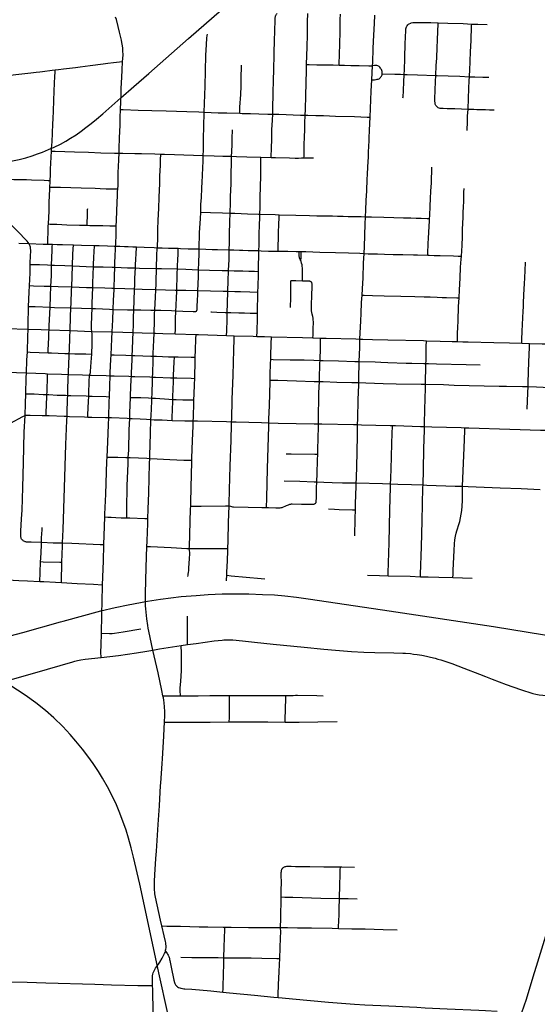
# Model space of a CAD drawing. Header units: feet. Extents: x 2113747 to 2516209, y 960708 to 1356798.
# Tile 42 of 92: x 2313740 to 2319324, y 1145448 to 1156072. Entities that reach past the tile are written whole.
import ezdxf

# ---------------------------------------------------------------- set-up
doc = ezdxf.new("R2010")
doc.units = ezdxf.units.FT
doc.header["$LTSCALE"] = 20
doc.header["$MEASUREMENT"] = 0
doc.linetypes.add('rr2', pattern=[0])
for name, color, linetype in [('GM_X_City_Street', 251, 'Continuous'), ('GM_X_County_Road', 3, 'Continuous'), ('GM_X_Rail_Line', 251, 'rr2'), ('GM_X_State_Route', 1, 'Continuous'), ('GM_X_Township_Road', 4, 'Continuous'), ('GM_X_Township_Subdivision', 4, 'Continuous')]:
    doc.layers.add(name, color=color, linetype=linetype)

msp = doc.modelspace()

# ---------------------------------------------------------------- linework, layer by layer
at = {"layer": 'GM_X_City_Street', "flags": 128}
for points in [[(2316470, 1155052), (2316471, 1155077), (2316473, 1155154), (2316475, 1155235), (2316476, 1155325), (2316478, 1155377), (2316478, 1155422), (2316482, 1155528), (2316483, 1155579), (2316484, 1155650), (2316487, 1155728), (2316490, 1155834), (2316493, 1155961), (2316496, 1156057), (2316498, 1156096), (2316499, 1156104), (2316501, 1156112), (2316503, 1156118), (2316506, 1156124), (2316511, 1156130), (2316517, 1156138)], [(2316836, 1155588), (2316840, 1155778), (2316845, 1155909), (2316846, 1156049), (2316848, 1156140)], [(2314851, 1155621), (2314854, 1155653), (2314855, 1155692), (2314854, 1155736), (2314852, 1155763), (2314849, 1155790), (2314843, 1155824), (2314837, 1155850), (2314817, 1155936), (2314802, 1155998), (2314783, 1156072), (2314775, 1156100)], [(2317186, 1155582), (2317187, 1155615), (2317189, 1155678), (2317193, 1155828), (2317196, 1155923), (2317198, 1156016), (2317199, 1156075), (2317201, 1156132), (2317201, 1156133)], [(2317888, 1155482), (2317890, 1155529), (2317891, 1155551), (2317895, 1155633), (2317897, 1155682), (2317900, 1155793), (2317904, 1155902), (2317905, 1155938), (2317907, 1155974), (2317912, 1155993), (2317916, 1156001), (2317920, 1156007), (2317928, 1156017), (2317935, 1156023), (2317941, 1156027), (2317961, 1156036)], [(2317961, 1156036), (2317964, 1156037), (2317983, 1156041), (2318001, 1156042), (2318022, 1156043), (2318076, 1156042), (2318175, 1156040), (2318255, 1156038)], [(2318230, 1155469), (2318235, 1155579), (2318239, 1155657), (2318244, 1155774), (2318246, 1155846), (2318251, 1155950), (2318254, 1156020), (2318255, 1156038)], [(2318255, 1156038), (2318359, 1156034), (2318526, 1156029), (2318617, 1156025)], [(2318592, 1155456), (2318593, 1155471), (2318595, 1155524), (2318603, 1155724), (2318610, 1155847), (2318612, 1155906), (2318613, 1155943), (2318616, 1156010), (2318617, 1156025)], [(2318617, 1156025), (2318683, 1156023), (2318782, 1156020)], [(2315731, 1155074), (2315731, 1155075), (2315734, 1155167), (2315740, 1155353), (2315750, 1155686), (2315756, 1155803), (2315761, 1155872), (2315764, 1155901), (2315767, 1155916)], [(2314123, 1155530), (2314159, 1155535), (2314213, 1155542), (2314276, 1155549), (2314343, 1155557), (2314392, 1155564), (2314501, 1155579), (2314641, 1155597), (2314693, 1155603), (2314754, 1155610), (2314817, 1155618), (2314851, 1155621)], [(2314828, 1155102), (2314834, 1155268), (2314836, 1155330), (2314842, 1155450), (2314846, 1155526), (2314851, 1155621)], [(2312455, 1155052), (2312493, 1155074), (2312600, 1155138), (2312667, 1155179), (2312764, 1155238), (2312862, 1155297), (2312895, 1155316), (2312907, 1155324), (2312933, 1155337), (2312958, 1155347), (2312994, 1155357), (2313133, 1155383), (2313292, 1155411), (2313386, 1155427), (2313529, 1155455), (2313617, 1155469), (2313700, 1155479), (2313862, 1155498), (2313917, 1155505), (2313959, 1155510), (2313988, 1155514), (2314090, 1155526), (2314123, 1155530)], [(2314083, 1154653), (2314084, 1154682), (2314089, 1154753), (2314094, 1154849), (2314099, 1154949), (2314102, 1155001), (2314106, 1155089), (2314114, 1155305), (2314121, 1155463), (2314122, 1155501), (2314123, 1155530)], [(2316114, 1155062), (2316115, 1155080), (2316116, 1155128), (2316125, 1155264), (2316129, 1155353), (2316131, 1155434), (2316135, 1155582)], [(2316821, 1155043), (2316822, 1155102), (2316826, 1155255), (2316830, 1155386), (2316835, 1155527), (2316836, 1155588)], [(2316836, 1155588), (2316863, 1155588), (2316947, 1155586), (2317122, 1155583), (2317186, 1155582)], [(2317186, 1155582), (2317246, 1155580), (2317314, 1155578), (2317402, 1155576), (2317508, 1155573), (2317528, 1155574), (2317547, 1155575)], [(2317651, 1155489), (2317652, 1155496), (2317650, 1155511), (2317648, 1155522), (2317644, 1155533), (2317638, 1155543), (2317633, 1155549), (2317626, 1155558), (2317618, 1155565), (2317611, 1155570), (2317603, 1155573), (2317592, 1155576), (2317583, 1155578), (2317567, 1155577), (2317547, 1155575)], [(2317541, 1155423), (2317568, 1155424), (2317587, 1155427), (2317598, 1155429), (2317609, 1155431), (2317617, 1155435), (2317625, 1155441), (2317633, 1155448), (2317638, 1155455), (2317643, 1155463), (2317647, 1155470), (2317649, 1155477), (2317651, 1155489)], [(2317651, 1155489), (2317789, 1155485), (2317848, 1155483), (2317888, 1155482)], [(2317875, 1155229), (2317876, 1155239), (2317880, 1155304), (2317884, 1155406), (2317887, 1155472), (2317888, 1155482)], [(2317888, 1155482), (2317920, 1155480), (2318031, 1155476), (2318230, 1155469)], [(2318245, 1155132), (2318237, 1155138), (2318231, 1155146), (2318227, 1155152), (2318224, 1155160), (2318221, 1155173), (2318219, 1155193), (2318219, 1155218), (2318226, 1155405), (2318230, 1155469)], [(2318230, 1155469), (2318245, 1155468), (2318362, 1155465), (2318490, 1155461), (2318592, 1155456)], [(2318577, 1155106), (2318582, 1155221), (2318587, 1155330), (2318591, 1155415), (2318592, 1155456)], [(2318592, 1155456), (2318652, 1155455), (2318735, 1155452), (2318802, 1155450)], [(2314812, 1154630), (2314813, 1154683), (2314818, 1154797), (2314823, 1154935), (2314825, 1155016), (2314828, 1155102)], [(2314828, 1155102), (2314858, 1155101), (2315018, 1155097), (2315167, 1155093), (2315322, 1155089), (2315545, 1155081), (2315673, 1155076), (2315731, 1155074)], [(2315720, 1154607), (2315722, 1154664), (2315725, 1154815), (2315726, 1154895), (2315726, 1154914), (2315731, 1155074)], [(2315731, 1155074), (2315883, 1155068), (2315976, 1155066), (2316114, 1155062)], [(2318245, 1155132), (2318251, 1155126), (2318261, 1155120), (2318272, 1155118), (2318308, 1155116), (2318351, 1155115), (2318390, 1155114), (2318436, 1155112), (2318507, 1155109), (2318577, 1155106)], [(2318568, 1154875), (2318570, 1154975), (2318573, 1155030), (2318577, 1155106)], [(2318577, 1155106), (2318590, 1155106), (2318641, 1155105), (2318672, 1155104), (2318767, 1155101), (2318808, 1155100), (2318839, 1155099), (2318860, 1155098)], [(2316114, 1155062), (2316140, 1155061), (2316229, 1155059), (2316321, 1155055), (2316416, 1155053), (2316470, 1155052)], [(2316455, 1154585), (2316458, 1154693), (2316459, 1154775), (2316462, 1154885), (2316467, 1154987), (2316470, 1155052)], [(2316470, 1155052), (2316536, 1155051), (2316769, 1155043), (2316821, 1155043)], [(2316807, 1154580), (2316808, 1154595), (2316810, 1154662), (2316811, 1154722), (2316814, 1154808), (2316816, 1154883), (2316818, 1154957), (2316821, 1155043)], [(2316821, 1155043), (2316848, 1155042), (2316936, 1155039), (2317018, 1155037), (2317149, 1155031), (2317352, 1155026), (2317489, 1155021), (2317520, 1155020)], [(2316027, 1154598), (2316029, 1154646), (2316031, 1154728), (2316033, 1154790), (2316036, 1154885)], [(2314069, 1154338), (2314071, 1154399), (2314072, 1154421), (2314074, 1154460), (2314077, 1154522), (2314083, 1154653)], [(2314083, 1154653), (2314122, 1154652), (2314331, 1154646), (2314481, 1154641), (2314615, 1154636), (2314763, 1154632), (2314812, 1154630)], [(2314799, 1154245), (2314801, 1154280), (2314803, 1154351), (2314804, 1154427), (2314806, 1154485), (2314810, 1154562), (2314812, 1154630)], [(2314812, 1154630), (2314854, 1154630), (2314981, 1154628), (2315056, 1154627), (2315197, 1154623), (2315263, 1154622)], [(2315226, 1153612), (2315230, 1153728), (2315232, 1153807), (2315236, 1153907), (2315240, 1154035), (2315245, 1154158), (2315251, 1154304), (2315254, 1154384), (2315258, 1154503), (2315261, 1154558), (2315263, 1154622)], [(2315263, 1154622), (2315304, 1154620), (2315410, 1154617), (2315510, 1154614), (2315719, 1154607), (2315720, 1154607)], [(2315693, 1153994), (2315696, 1154083), (2315700, 1154149), (2315705, 1154258), (2315708, 1154318), (2315712, 1154390), (2315716, 1154477), (2315718, 1154542), (2315720, 1154607)], [(2315720, 1154607), (2315839, 1154604), (2315933, 1154601), (2316027, 1154598)], [(2316012, 1153984), (2316015, 1154098), (2316016, 1154170), (2316018, 1154225), (2316020, 1154309), (2316020, 1154325), (2316022, 1154429), (2316024, 1154504), (2316026, 1154572), (2316027, 1154598)], [(2316027, 1154598), (2316081, 1154596), (2316192, 1154593), (2316342, 1154588)], [(2316331, 1153973), (2316333, 1154049), (2316335, 1154167), (2316338, 1154256), (2316341, 1154397), (2316341, 1154485), (2316342, 1154588)], [(2316342, 1154588), (2316455, 1154585)], [(2316455, 1154585), (2316499, 1154584), (2316651, 1154580), (2316712, 1154579), (2316748, 1154579), (2316780, 1154580), (2316807, 1154580)], [(2316807, 1154580), (2316849, 1154580), (2316910, 1154581)], [(2318162, 1153928), (2318164, 1153956), (2318168, 1154064), (2318173, 1154138), (2318177, 1154226), (2318182, 1154309), (2318184, 1154369), (2318185, 1154423), (2318186, 1154480)], [(2313310, 1154198), (2313332, 1154220), (2313337, 1154225), (2313381, 1154268), (2313430, 1154312), (2313453, 1154330), (2313470, 1154339), (2313489, 1154346), (2313511, 1154350), (2313547, 1154352), (2313678, 1154348), (2313813, 1154346), (2313868, 1154344), (2314006, 1154340), (2314048, 1154338), (2314069, 1154338)], [(2314066, 1154266), (2314068, 1154324), (2314069, 1154338)], [(2314050, 1153869), (2314057, 1154005), (2314057, 1154029), (2314060, 1154092), (2314063, 1154182), (2314065, 1154237), (2314066, 1154262), (2314066, 1154266)], [(2314066, 1154266), (2314090, 1154266), (2314182, 1154264), (2314405, 1154257), (2314555, 1154253), (2314609, 1154251), (2314673, 1154248), (2314752, 1154246), (2314799, 1154245)], [(2314782, 1153847), (2314784, 1153902), (2314790, 1154012), (2314796, 1154178), (2314797, 1154215), (2314799, 1154245)], [(2318505, 1153521), (2318512, 1153635), (2318517, 1153734), (2318519, 1153809), (2318524, 1153942), (2318525, 1153983), (2318529, 1154059), (2318530, 1154102), (2318533, 1154210), (2318534, 1154252)], [(2313840, 1153656), (2313832, 1153669), (2313820, 1153682), (2313811, 1153693), (2313723, 1153784), (2313641, 1153866), (2313496, 1154013), (2313425, 1154082), (2313391, 1154116)], [(2314469, 1153853), (2314470, 1153895), (2314472, 1153940), (2314473, 1154000), (2314473, 1154025), (2314474, 1154034)], [(2315676, 1153598), (2315681, 1153773), (2315690, 1153928), (2315693, 1153993), (2315693, 1153994)], [(2315693, 1153994), (2315798, 1153992), (2315930, 1153988), (2316012, 1153984)], [(2316001, 1153589), (2316002, 1153665), (2316003, 1153759), (2316007, 1153890), (2316012, 1153984)], [(2316012, 1153984), (2316062, 1153983), (2316199, 1153978), (2316316, 1153973), (2316331, 1153973)], [(2316321, 1153580), (2316323, 1153639), (2316325, 1153755), (2316328, 1153863), (2316330, 1153932), (2316331, 1153964), (2316331, 1153973)], [(2316331, 1153973), (2316495, 1153969), (2316540, 1153968)], [(2316527, 1153573), (2316528, 1153605), (2316530, 1153652), (2316531, 1153692), (2316532, 1153774), (2316535, 1153863), (2316538, 1153938), (2316540, 1153968)], [(2316540, 1153968), (2316719, 1153963), (2316868, 1153958), (2316946, 1153956), (2317005, 1153956), (2317053, 1153955), (2317114, 1153954), (2317169, 1153953), (2317230, 1153951), (2317285, 1153950), (2317425, 1153947), (2317471, 1153946)], [(2317471, 1153946), (2317537, 1153945), (2317668, 1153941), (2317778, 1153938), (2317881, 1153935), (2317960, 1153933), (2318016, 1153932), (2318070, 1153930), (2318137, 1153928), (2318162, 1153928)], [(2318143, 1153531), (2318144, 1153545), (2318148, 1153660), (2318150, 1153710), (2318154, 1153781), (2318155, 1153800), (2318156, 1153820), (2318157, 1153836), (2318161, 1153905), (2318162, 1153928)], [(2314043, 1153650), (2314044, 1153679), (2314045, 1153715), (2314046, 1153766), (2314049, 1153845), (2314050, 1153869)], [(2314050, 1153869), (2314070, 1153867), (2314142, 1153864), (2314250, 1153860), (2314384, 1153854), (2314469, 1153853)], [(2314469, 1153853), (2314497, 1153852), (2314636, 1153851), (2314713, 1153849), (2314782, 1153847)], [(2314775, 1153629), (2314776, 1153647), (2314780, 1153761), (2314781, 1153788), (2314782, 1153847)], [(2313730, 1153659), (2313840, 1153656)], [(2313855, 1153432), (2313855, 1153453), (2313859, 1153581), (2313858, 1153605), (2313856, 1153619), (2313852, 1153629), (2313846, 1153644), (2313840, 1153656)], [(2313840, 1153656), (2313994, 1153651), (2314043, 1153650)], [(2314043, 1153650), (2314045, 1153650), (2314094, 1153649)], [(2314085, 1153424), (2314086, 1153506), (2314090, 1153581), (2314092, 1153621), (2314094, 1153649)], [(2314094, 1153649), (2314145, 1153647), (2314202, 1153645), (2314320, 1153641)], [(2314310, 1153416), (2314315, 1153543), (2314317, 1153595), (2314320, 1153641)], [(2314320, 1153641), (2314406, 1153639), (2314548, 1153636)], [(2314536, 1153407), (2314536, 1153420), (2314538, 1153448), (2314540, 1153488), (2314541, 1153507), (2314542, 1153522), (2314543, 1153555), (2314544, 1153565), (2314548, 1153636)], [(2314548, 1153636), (2314596, 1153635), (2314687, 1153632), (2314761, 1153630), (2314775, 1153629)], [(2314766, 1153400), (2314768, 1153452), (2314770, 1153522), (2314774, 1153601), (2314775, 1153629)], [(2314775, 1153629), (2314822, 1153628), (2314871, 1153626), (2314910, 1153625), (2314962, 1153622), (2315000, 1153621)], [(2314988, 1153394), (2314989, 1153433), (2314993, 1153481), (2314996, 1153552), (2314999, 1153606), (2315000, 1153621)], [(2315000, 1153621), (2315084, 1153618), (2315190, 1153613), (2315226, 1153612)], [(2315216, 1153388), (2315221, 1153534), (2315225, 1153598), (2315226, 1153612)], [(2315226, 1153612), (2315276, 1153610), (2315344, 1153608), (2315451, 1153605)], [(2315443, 1153382), (2315443, 1153408), (2315447, 1153488), (2315449, 1153536), (2315450, 1153571), (2315450, 1153588), (2315451, 1153605)], [(2315451, 1153605), (2315475, 1153604), (2315557, 1153601), (2315602, 1153600), (2315676, 1153598)], [(2315670, 1153373), (2315673, 1153451), (2315675, 1153549), (2315676, 1153598)], [(2315676, 1153598), (2315681, 1153598), (2315815, 1153594), (2315874, 1153593), (2316001, 1153589)], [(2315994, 1153365), (2315999, 1153486), (2316001, 1153564), (2316001, 1153589)], [(2316001, 1153589), (2316049, 1153587), (2316112, 1153586), (2316148, 1153585), (2316206, 1153583), (2316258, 1153582), (2316321, 1153580)], [(2316316, 1153356), (2316317, 1153436), (2316319, 1153505), (2316321, 1153580)], [(2316321, 1153580), (2316347, 1153579), (2316425, 1153575), (2316527, 1153573)], [(2316527, 1153573), (2316632, 1153573), (2316723, 1153571), (2316755, 1153570)], [(2316772, 1153475), (2316766, 1153486), (2316763, 1153493), (2316760, 1153502), (2316758, 1153510), (2316757, 1153518), (2316756, 1153526), (2316755, 1153537), (2316755, 1153555), (2316755, 1153570)], [(2316755, 1153570), (2316778, 1153570)], [(2316772, 1153475), (2316774, 1153483), (2316775, 1153489), (2316777, 1153500), (2316778, 1153524), (2316778, 1153554), (2316778, 1153570)], [(2316778, 1153570), (2316828, 1153569), (2316979, 1153564), (2317147, 1153560), (2317288, 1153555), (2317408, 1153552), (2317456, 1153549)], [(2317456, 1153549), (2317501, 1153547), (2317600, 1153544), (2317676, 1153542), (2317770, 1153540), (2317849, 1153538), (2317874, 1153537), (2317988, 1153534), (2318033, 1153534), (2318143, 1153531)], [(2318143, 1153531), (2318157, 1153530), (2318212, 1153529), (2318278, 1153527), (2318421, 1153524), (2318470, 1153522), (2318505, 1153521)], [(2318481, 1153070), (2318486, 1153156), (2318491, 1153283), (2318497, 1153401), (2318503, 1153488), (2318505, 1153521)], [(2313847, 1153204), (2313850, 1153270), (2313852, 1153342), (2313855, 1153432)], [(2313855, 1153432), (2313862, 1153431), (2313953, 1153429), (2314040, 1153427), (2314085, 1153424)], [(2314078, 1153196), (2314080, 1153250), (2314083, 1153313), (2314085, 1153411), (2314085, 1153424)], [(2314085, 1153424), (2314115, 1153423), (2314229, 1153419), (2314310, 1153416)], [(2314302, 1153189), (2314310, 1153416)], [(2314310, 1153416), (2314534, 1153407), (2314536, 1153407)], [(2314529, 1153181), (2314530, 1153214), (2314530, 1153227), (2314533, 1153325), (2314536, 1153407)], [(2314536, 1153407), (2314642, 1153404), (2314739, 1153401), (2314766, 1153400)], [(2314758, 1153174), (2314763, 1153304), (2314766, 1153400)], [(2314766, 1153400), (2314904, 1153396), (2314988, 1153394)], [(2314980, 1153167), (2314981, 1153199), (2314984, 1153284), (2314988, 1153394)], [(2314988, 1153394), (2315033, 1153392), (2315216, 1153388)], [(2315209, 1153160), (2315211, 1153214), (2315212, 1153252), (2315213, 1153285), (2315215, 1153347), (2315216, 1153388)], [(2315216, 1153388), (2315269, 1153386), (2315435, 1153382), (2315443, 1153382)], [(2315436, 1153154), (2315437, 1153187), (2315439, 1153288), (2315440, 1153321), (2315441, 1153353), (2315442, 1153372), (2315443, 1153382)], [(2315443, 1153382), (2315534, 1153379), (2315670, 1153373)], [(2315663, 1153149), (2315666, 1153220), (2315669, 1153300), (2315670, 1153373), (2315670, 1153373)], [(2315670, 1153373), (2315789, 1153369), (2315923, 1153366), (2315994, 1153365)], [(2316790, 1153251), (2316791, 1153379), (2316791, 1153396), (2316789, 1153408), (2316788, 1153418), (2316786, 1153428), (2316781, 1153444), (2316776, 1153461), (2316772, 1153475)], [(2319156, 1152582), (2319158, 1152622), (2319162, 1152711), (2319172, 1152927), (2319174, 1152973), (2319176, 1153019), (2319183, 1153173), (2319185, 1153218), (2319193, 1153362), (2319196, 1153454)], [(2315987, 1153141), (2315991, 1153253), (2315994, 1153361), (2315994, 1153365)], [(2315994, 1153365), (2316055, 1153363), (2316147, 1153361), (2316211, 1153359), (2316275, 1153357), (2316316, 1153356)], [(2316311, 1153132), (2316312, 1153196), (2316315, 1153318), (2316316, 1153356)], [(2313837, 1152979), (2313844, 1153132), (2313847, 1153204)], [(2313847, 1153204), (2313890, 1153202), (2314004, 1153198), (2314078, 1153196)], [(2314069, 1152970), (2314074, 1153089), (2314078, 1153196)], [(2314078, 1153196), (2314155, 1153194), (2314302, 1153189)], [(2314293, 1152963), (2314295, 1153009), (2314301, 1153156), (2314302, 1153189)], [(2314302, 1153189), (2314460, 1153183), (2314529, 1153181)], [(2314522, 1152955), (2314524, 1153013), (2314529, 1153181)], [(2314529, 1153181), (2314658, 1153177), (2314736, 1153174), (2314758, 1153174)], [(2314749, 1152946), (2314754, 1153047), (2314758, 1153156), (2314758, 1153174)], [(2314758, 1153174), (2314873, 1153171), (2314980, 1153167)], [(2314973, 1152941), (2314976, 1153037), (2314977, 1153062), (2314979, 1153139), (2314980, 1153167)], [(2314980, 1153167), (2315062, 1153165), (2315209, 1153160)], [(2315198, 1152937), (2315202, 1153013), (2315205, 1153074), (2315209, 1153160)], [(2315209, 1153160), (2315419, 1153155), (2315436, 1153154)], [(2316790, 1153251), (2316721, 1153254), (2316680, 1153255), (2316676, 1153255), (2316674, 1153255), (2316672, 1153254), (2316670, 1153254), (2316669, 1153254), (2316668, 1153254), (2316667, 1153253), (2316666, 1153252), (2316665, 1153252), (2316664, 1153251), (2316664, 1153250), (2316663, 1153249), (2316663, 1153248), (2316663, 1153247), (2316663, 1153245), (2316663, 1153244), (2316662, 1153240), (2316662, 1153236), (2316662, 1153229), (2316662, 1153184), (2316662, 1153165), (2316662, 1153118), (2316662, 1153075), (2316660, 1152965)], [(2316904, 1152639), (2316905, 1152669), (2316908, 1152759), (2316909, 1152788), (2316909, 1152815), (2316908, 1152829), (2316907, 1152842), (2316905, 1152853), (2316901, 1152870), (2316894, 1152895), (2316891, 1152913), (2316889, 1152929), (2316888, 1152945), (2316889, 1152969), (2316889, 1152991), (2316892, 1153101), (2316894, 1153190), (2316894, 1153206), (2316894, 1153214), (2316894, 1153223), (2316893, 1153228), (2316893, 1153231), (2316892, 1153233), (2316892, 1153235), (2316891, 1153237), (2316890, 1153239), (2316888, 1153241), (2316886, 1153242), (2316884, 1153244), (2316882, 1153245), (2316879, 1153246), (2316876, 1153247), (2316874, 1153248), (2316871, 1153249), (2316869, 1153249), (2316866, 1153249), (2316790, 1153251)], [(2315426, 1152932), (2315428, 1152980), (2315433, 1153080), (2315435, 1153129), (2315436, 1153154)], [(2315436, 1153154), (2315531, 1153152), (2315663, 1153149)], [(2315645, 1152926), (2315647, 1152928), (2315649, 1152930), (2315651, 1152932), (2315652, 1152935), (2315653, 1152938), (2315654, 1152941), (2315655, 1152945), (2315656, 1152949), (2315656, 1152992), (2315658, 1153032), (2315661, 1153119), (2315663, 1153149)], [(2315663, 1153149), (2315934, 1153142), (2315987, 1153141)], [(2315979, 1152913), (2315983, 1153011), (2315987, 1153141)], [(2315987, 1153141), (2316062, 1153139), (2316123, 1153138), (2316222, 1153135), (2316311, 1153132)], [(2316306, 1152904), (2316307, 1152957), (2316310, 1153085), (2316311, 1153132)], [(2317434, 1153100), (2317458, 1153099), (2317545, 1153096), (2317671, 1153093), (2317851, 1153087), (2318004, 1153084), (2318105, 1153082), (2318167, 1153080), (2318243, 1153078), (2318297, 1153076), (2318346, 1153074), (2318456, 1153071), (2318481, 1153070)], [(2318463, 1152599), (2318463, 1152636), (2318464, 1152690), (2318466, 1152750), (2318469, 1152822), (2318476, 1152976), (2318481, 1153070)], [(2313832, 1152732), (2313833, 1152777), (2313837, 1152979)], [(2313837, 1152979), (2313868, 1152977), (2313909, 1152976), (2314069, 1152970)], [(2314058, 1152725), (2314060, 1152770), (2314066, 1152902), (2314069, 1152970)], [(2314069, 1152970), (2314117, 1152968), (2314293, 1152963)], [(2314285, 1152717), (2314290, 1152865), (2314293, 1152963)], [(2314293, 1152963), (2314522, 1152955)], [(2314519, 1152708), (2314516, 1152737), (2314515, 1152767), (2314518, 1152879), (2314522, 1152955)], [(2314522, 1152955), (2314559, 1152954), (2314710, 1152948), (2314749, 1152946)], [(2314738, 1152704), (2314744, 1152835), (2314749, 1152946)], [(2314749, 1152946), (2314903, 1152942), (2314973, 1152941)], [(2314963, 1152698), (2314967, 1152784), (2314969, 1152859), (2314973, 1152941)], [(2314973, 1152941), (2315047, 1152940), (2315154, 1152938), (2315198, 1152937)], [(2315191, 1152691), (2315194, 1152821), (2315196, 1152900), (2315198, 1152937)], [(2315198, 1152937), (2315262, 1152936), (2315377, 1152933), (2315426, 1152932)], [(2315419, 1152684), (2315421, 1152728), (2315423, 1152842), (2315426, 1152932)], [(2315426, 1152932), (2315501, 1152928), (2315611, 1152923), (2315622, 1152923), (2315630, 1152923), (2315634, 1152923), (2315638, 1152924), (2315641, 1152925), (2315645, 1152926)], [(2315801, 1152919), (2315810, 1152919), (2315866, 1152917), (2315957, 1152913), (2315979, 1152913)], [(2315973, 1152665), (2315974, 1152711), (2315977, 1152840), (2315979, 1152913)], [(2315979, 1152913), (2316019, 1152912), (2316104, 1152910), (2316167, 1152908), (2316225, 1152907), (2316306, 1152904)], [(2316299, 1152655), (2316301, 1152708), (2316305, 1152852), (2316306, 1152904)], [(2313823, 1152487), (2313829, 1152653), (2313832, 1152732)], [(2314046, 1152478), (2314047, 1152505), (2314053, 1152642), (2314056, 1152695), (2314058, 1152725)], [(2314275, 1152469), (2314276, 1152505), (2314283, 1152646), (2314285, 1152717)], [(2314517, 1152463), (2314521, 1152573), (2314522, 1152648), (2314521, 1152678), (2314519, 1152708)], [(2314726, 1152454), (2314734, 1152628), (2314738, 1152704)], [(2314954, 1152449), (2314956, 1152509), (2314960, 1152622), (2314963, 1152698)], [(2315181, 1152442), (2315182, 1152471), (2315188, 1152614), (2315191, 1152691)], [(2315635, 1152429), (2315638, 1152507), (2315642, 1152628), (2315643, 1152676)], [(2316027, 1151734), (2316028, 1151763), (2316034, 1151974), (2316043, 1152237), (2316051, 1152511), (2316053, 1152623), (2316054, 1152662)], [(2316448, 1152408), (2316450, 1152449), (2316454, 1152574), (2316456, 1152651)], [(2316981, 1152395), (2316985, 1152534), (2316987, 1152607), (2316987, 1152637)], [(2317404, 1152383), (2317408, 1152536), (2317411, 1152625)], [(2318123, 1152363), (2318124, 1152390), (2318127, 1152545), (2318129, 1152608)], [(2319224, 1152113), (2319225, 1152156), (2319232, 1152379), (2319239, 1152536), (2319240, 1152579)], [(2313814, 1152261), (2313819, 1152398), (2313823, 1152487)], [(2313823, 1152487), (2313855, 1152486), (2314046, 1152478)], [(2314046, 1152478), (2314082, 1152476), (2314226, 1152471), (2314275, 1152469)], [(2314266, 1152244), (2314267, 1152272), (2314274, 1152441), (2314275, 1152469)], [(2314275, 1152469), (2314335, 1152468), (2314453, 1152465), (2314517, 1152463)], [(2314494, 1152237), (2314504, 1152264), (2314506, 1152275), (2314512, 1152376), (2314517, 1152463)], [(2314716, 1152230), (2314718, 1152265), (2314723, 1152406), (2314726, 1152454)], [(2314726, 1152454), (2314761, 1152454), (2314885, 1152451), (2314954, 1152449)], [(2314945, 1152223), (2314947, 1152262), (2314953, 1152403), (2314954, 1152449)], [(2314954, 1152449), (2314982, 1152448), (2315154, 1152442), (2315181, 1152442)], [(2315174, 1152216), (2315175, 1152254), (2315179, 1152399), (2315181, 1152442)], [(2315181, 1152442), (2315215, 1152440), (2315347, 1152433), (2315380, 1152433), (2315409, 1152434)], [(2315400, 1152208), (2315401, 1152236), (2315406, 1152375), (2315409, 1152434)], [(2315409, 1152434), (2315451, 1152433), (2315589, 1152430), (2315635, 1152429)], [(2315628, 1152202), (2315629, 1152234), (2315633, 1152366), (2315635, 1152429)], [(2316442, 1152183), (2316444, 1152242), (2316447, 1152359), (2316448, 1152408)], [(2316448, 1152408), (2316475, 1152407), (2316658, 1152401), (2316808, 1152401), (2316913, 1152398), (2316981, 1152395)], [(2316973, 1152168), (2316974, 1152194), (2316980, 1152367), (2316981, 1152395)], [(2316981, 1152395), (2317015, 1152394), (2317180, 1152391), (2317355, 1152385), (2317404, 1152383)], [(2317398, 1152158), (2317400, 1152216), (2317404, 1152362), (2317404, 1152383)], [(2317404, 1152383), (2317577, 1152380), (2317638, 1152377), (2317713, 1152372), (2317911, 1152365), (2317970, 1152365), (2318099, 1152363), (2318123, 1152363)], [(2318118, 1152139), (2318118, 1152169), (2318122, 1152324), (2318123, 1152363)], [(2318123, 1152363), (2318152, 1152361), (2318237, 1152358), (2318557, 1152350), (2318709, 1152348)], [(2313204, 1152286), (2313251, 1152284), (2313365, 1152279), (2313475, 1152274), (2313582, 1152270), (2313707, 1152265), (2313814, 1152261)], [(2313806, 1152035), (2313812, 1152207), (2313814, 1152261)], [(2313814, 1152261), (2314014, 1152253), (2314042, 1152252)], [(2314034, 1152027), (2314035, 1152058), (2314041, 1152230), (2314042, 1152252)], [(2314042, 1152252), (2314191, 1152246), (2314266, 1152244)], [(2314259, 1152018), (2314260, 1152064), (2314265, 1152219), (2314266, 1152244)], [(2314266, 1152244), (2314418, 1152239), (2314494, 1152237)], [(2314485, 1152011), (2314486, 1152041), (2314490, 1152165), (2314494, 1152237)], [(2314494, 1152237), (2314513, 1152236), (2314673, 1152231), (2314716, 1152230)], [(2314710, 1152004), (2314713, 1152122), (2314716, 1152230)], [(2314716, 1152230), (2314758, 1152229), (2314917, 1152224), (2314945, 1152223)], [(2314935, 1151996), (2314936, 1152018), (2314944, 1152192), (2314945, 1152223)], [(2314945, 1152223), (2314983, 1152222), (2315146, 1152217), (2315174, 1152216)], [(2315166, 1151989), (2315168, 1152038), (2315172, 1152178), (2315174, 1152216)], [(2315174, 1152216), (2315205, 1152214), (2315368, 1152209), (2315400, 1152208)], [(2315392, 1151975), (2315393, 1152007), (2315399, 1152164), (2315400, 1152208)], [(2315400, 1152208), (2315437, 1152206), (2315589, 1152203), (2315628, 1152202)], [(2315620, 1151972), (2315622, 1152032), (2315625, 1152134), (2315628, 1152202)], [(2316428, 1151723), (2316429, 1151760), (2316434, 1151910), (2316442, 1152166), (2316442, 1152183)], [(2316442, 1152183), (2316465, 1152183), (2316525, 1152181), (2316728, 1152174), (2316918, 1152169), (2316973, 1152168)], [(2316965, 1151712), (2316965, 1151742), (2316969, 1152047), (2316973, 1152168)], [(2316973, 1152168), (2317015, 1152167), (2317163, 1152162), (2317322, 1152159), (2317398, 1152158)], [(2317386, 1151703), (2317388, 1151764), (2317393, 1151973), (2317398, 1152129), (2317398, 1152158)], [(2317398, 1152158), (2317474, 1152155), (2317661, 1152148), (2317803, 1152143), (2318073, 1152139), (2318118, 1152139)], [(2318106, 1151683), (2318107, 1151714), (2318111, 1151866), (2318118, 1152095), (2318118, 1152139)], [(2318118, 1152139), (2318312, 1152134), (2318427, 1152129), (2318751, 1152120), (2318914, 1152118), (2318992, 1152117), (2319164, 1152114), (2319224, 1152113)], [(2319216, 1151869), (2319221, 1152045), (2319224, 1152113)], [(2319224, 1152113), (2319316, 1152110), (2319460, 1152104), (2319520, 1152101)], [(2313798, 1151801), (2313803, 1151931), (2313806, 1152035)], [(2313806, 1152035), (2313840, 1152034), (2313896, 1152034), (2313994, 1152029), (2314034, 1152027)], [(2314025, 1151802), (2314026, 1151830), (2314033, 1152006), (2314034, 1152027)], [(2314034, 1152027), (2314056, 1152026), (2314144, 1152021), (2314233, 1152019), (2314259, 1152018)], [(2314251, 1151793), (2314252, 1151828), (2314257, 1151981), (2314259, 1152018)], [(2314259, 1152018), (2314292, 1152017), (2314459, 1152012), (2314485, 1152011)], [(2314476, 1151785), (2314477, 1151813), (2314482, 1151953), (2314485, 1152011)], [(2314485, 1152011), (2314521, 1152010), (2314675, 1152006), (2314710, 1152004)], [(2314701, 1151779), (2314707, 1151954), (2314710, 1152004)], [(2314927, 1151770), (2314928, 1151831), (2314935, 1151996)], [(2314935, 1151996), (2314955, 1151996), (2315046, 1151994), (2315131, 1151991), (2315166, 1151989)], [(2315156, 1151757), (2315158, 1151799), (2315165, 1151955), (2315166, 1151989)], [(2315166, 1151989), (2315204, 1151987), (2315348, 1151979), (2315392, 1151975)], [(2315384, 1151748), (2315385, 1151778), (2315392, 1151952), (2315392, 1151975)], [(2315392, 1151975), (2315428, 1151974), (2315500, 1151971), (2315560, 1151970), (2315593, 1151971), (2315620, 1151972)], [(2315612, 1151743), (2315614, 1151777), (2315619, 1151949), (2315620, 1151972)], [(2313370, 1151575), (2313410, 1151596), (2313502, 1151644), (2313643, 1151718), (2313775, 1151789), (2313798, 1151801)], [(2313764, 1150464), (2313761, 1150468), (2313758, 1150473), (2313756, 1150478), (2313755, 1150483), (2313753, 1150488), (2313752, 1150493), (2313752, 1150503), (2313751, 1150514), (2313752, 1150553), (2313760, 1150688), (2313766, 1150779), (2313773, 1151024), (2313781, 1151294), (2313790, 1151622), (2313798, 1151801)], [(2313798, 1151801), (2313804, 1151803), (2313811, 1151804), (2313818, 1151805), (2313825, 1151806), (2313854, 1151806), (2313983, 1151803), (2314025, 1151802)], [(2314025, 1151802), (2314057, 1151800), (2314219, 1151795), (2314251, 1151793)], [(2314202, 1150426), (2314208, 1150570), (2314223, 1151019), (2314239, 1151487), (2314249, 1151747), (2314251, 1151793)], [(2314251, 1151793), (2314278, 1151792), (2314440, 1151786), (2314476, 1151785)], [(2314476, 1151785), (2314517, 1151783), (2314666, 1151779), (2314701, 1151779)], [(2314683, 1151353), (2314691, 1151518), (2314698, 1151702), (2314701, 1151779)], [(2314701, 1151779), (2314729, 1151778), (2314901, 1151771), (2314927, 1151770)], [(2314911, 1151348), (2314916, 1151426), (2314923, 1151645), (2314927, 1151770)], [(2314927, 1151770), (2314953, 1151769), (2315040, 1151765), (2315109, 1151760), (2315156, 1151757)], [(2315143, 1151339), (2315144, 1151369), (2315150, 1151608), (2315156, 1151757)], [(2315156, 1151757), (2315191, 1151755), (2315276, 1151753), (2315384, 1151748)], [(2315384, 1151748), (2315522, 1151745), (2315591, 1151743), (2315612, 1151743)], [(2315598, 1151319), (2315598, 1151340), (2315605, 1151533), (2315611, 1151686), (2315612, 1151743)], [(2315612, 1151743), (2315659, 1151743), (2315971, 1151736), (2316027, 1151734)], [(2316000, 1150825), (2316000, 1150848), (2316004, 1150998), (2316012, 1151257), (2316020, 1151531), (2316026, 1151707), (2316027, 1151734)], [(2316027, 1151734), (2316076, 1151733), (2316348, 1151726), (2316428, 1151723)], [(2316403, 1150808), (2316407, 1150910), (2316415, 1151231), (2316427, 1151683), (2316428, 1151723)], [(2316428, 1151723), (2316528, 1151720), (2316916, 1151713), (2316965, 1151712)], [(2316955, 1151384), (2316956, 1151433), (2316963, 1151680), (2316965, 1151712)], [(2316965, 1151712), (2316999, 1151712), (2317340, 1151704), (2317386, 1151703)], [(2317372, 1151073), (2317373, 1151121), (2317380, 1151399), (2317385, 1151595), (2317386, 1151703)], [(2317386, 1151703), (2317426, 1151702), (2317737, 1151695), (2317761, 1151694)], [(2317742, 1151063), (2317743, 1151119), (2317750, 1151347), (2317754, 1151507), (2317761, 1151694)], [(2317761, 1151694), (2317795, 1151693), (2318064, 1151684), (2318106, 1151683)], [(2318092, 1151052), (2318095, 1151215), (2318101, 1151443), (2318106, 1151646), (2318106, 1151683)], [(2318106, 1151683), (2318186, 1151680), (2318503, 1151670), (2318544, 1151669)], [(2318519, 1151038), (2318522, 1151121), (2318534, 1151452), (2318542, 1151637), (2318544, 1151669)], [(2318544, 1151669), (2318584, 1151668), (2319029, 1151654), (2319360, 1151644), (2319405, 1151642)], [(2316616, 1151389), (2316669, 1151388), (2316926, 1151384), (2316955, 1151384)], [(2316946, 1151086), (2316948, 1151175), (2316953, 1151321), (2316955, 1151384)], [(2314659, 1150707), (2314660, 1150738), (2314668, 1150952), (2314682, 1151310), (2314683, 1151353)], [(2314683, 1151353), (2314714, 1151353), (2314799, 1151352), (2314885, 1151349), (2314911, 1151348)], [(2314898, 1150696), (2314898, 1150728), (2314897, 1150845), (2314900, 1150990), (2314900, 1151045), (2314909, 1151279), (2314911, 1151348)], [(2314911, 1151348), (2314933, 1151347), (2315111, 1151340), (2315143, 1151339)], [(2315123, 1150690), (2315126, 1150791), (2315132, 1150968), (2315141, 1151284), (2315143, 1151339)], [(2315143, 1151339), (2315224, 1151334), (2315361, 1151327), (2315510, 1151320), (2315598, 1151319)], [(2315585, 1150823), (2315587, 1150871), (2315594, 1151167), (2315598, 1151295), (2315598, 1151319)], [(2316595, 1151095), (2316762, 1151091), (2316918, 1151087), (2316946, 1151086)], [(2316928, 1150851), (2316934, 1150857), (2316936, 1150860), (2316937, 1150863), (2316939, 1150866), (2316939, 1150870), (2316940, 1150874), (2316940, 1150879), (2316941, 1150906), (2316944, 1151021), (2316946, 1151086)], [(2316946, 1151086), (2317022, 1151082), (2317112, 1151077), (2317223, 1151074), (2317372, 1151073)], [(2317362, 1150785), (2317364, 1150853), (2317371, 1151036), (2317372, 1151073)], [(2317372, 1151073), (2317656, 1151066), (2317742, 1151063)], [(2317716, 1150073), (2317717, 1150105), (2317726, 1150427), (2317734, 1150785), (2317741, 1151024), (2317742, 1151063)], [(2317742, 1151063), (2317819, 1151061), (2317967, 1151056), (2318092, 1151052)], [(2318065, 1150062), (2318066, 1150089), (2318074, 1150386), (2318081, 1150663), (2318091, 1151024), (2318092, 1151052)], [(2318092, 1151052), (2318131, 1151051), (2318440, 1151040), (2318519, 1151038)], [(2318413, 1150052), (2318415, 1150087), (2318416, 1150133), (2318427, 1150343), (2318431, 1150416), (2318436, 1150459), (2318442, 1150500), (2318448, 1150531), (2318455, 1150558), (2318481, 1150635), (2318487, 1150659), (2318495, 1150696), (2318503, 1150738), (2318509, 1150777), (2318513, 1150823), (2318516, 1150885), (2318518, 1150992), (2318519, 1151038)], [(2318519, 1151038), (2318579, 1151035), (2318922, 1151022), (2319151, 1151012), (2319357, 1151004)], [(2315570, 1150367), (2315571, 1150385), (2315576, 1150517), (2315584, 1150793), (2315585, 1150823)], [(2315585, 1150823), (2315697, 1150823), (2315960, 1150825), (2316000, 1150825)], [(2315984, 1150366), (2315988, 1150448), (2315994, 1150645), (2316000, 1150825)], [(2316000, 1150825), (2316014, 1150822), (2316026, 1150818), (2316035, 1150817), (2316046, 1150816), (2316204, 1150812), (2316353, 1150809), (2316403, 1150808)], [(2316403, 1150808), (2316424, 1150807), (2316505, 1150805), (2316532, 1150805), (2316550, 1150806), (2316562, 1150807), (2316571, 1150809), (2316619, 1150830), (2316640, 1150838), (2316648, 1150841), (2316655, 1150844), (2316666, 1150846), (2316673, 1150847), (2316680, 1150847), (2316782, 1150845), (2316898, 1150844), (2316907, 1150844), (2316911, 1150845), (2316915, 1150846), (2316919, 1150847), (2316922, 1150848), (2316925, 1150849), (2316928, 1150851)], [(2317073, 1150793), (2317137, 1150790), (2317188, 1150787), (2317330, 1150785), (2317362, 1150785)], [(2317356, 1150503), (2317360, 1150689), (2317362, 1150785)], [(2314649, 1150409), (2314655, 1150602), (2314659, 1150707)], [(2314659, 1150707), (2314690, 1150706), (2314707, 1150704), (2314726, 1150703), (2314779, 1150699), (2314835, 1150697), (2314898, 1150696)], [(2314898, 1150696), (2314928, 1150697), (2315092, 1150691), (2315123, 1150690)], [(2315115, 1150442), (2315115, 1150450), (2315121, 1150636), (2315123, 1150690)], [(2313976, 1150434), (2313976, 1150466), (2313976, 1150480), (2313982, 1150568), (2313984, 1150593)], [(2313764, 1150464), (2313769, 1150458), (2313775, 1150453), (2313783, 1150448), (2313791, 1150444), (2313797, 1150442), (2313803, 1150440), (2313810, 1150439), (2313818, 1150438), (2313865, 1150437), (2313976, 1150434)], [(2313965, 1150225), (2313968, 1150258), (2313975, 1150400), (2313976, 1150434)], [(2313976, 1150434), (2314100, 1150429), (2314202, 1150426)], [(2314195, 1150219), (2314201, 1150391), (2314202, 1150426)], [(2314202, 1150426), (2314302, 1150422), (2314610, 1150410), (2314649, 1150409)], [(2314635, 1149974), (2314643, 1150229), (2314649, 1150409)], [(2315113, 1150389), (2315115, 1150442)], [(2315178, 1149270), (2315133, 1149474), (2315126, 1149507), (2315122, 1149536), (2315112, 1149608), (2315108, 1149642), (2315104, 1149680), (2315101, 1149716), (2315099, 1149748), (2315097, 1149801), (2315097, 1149880), (2315106, 1150162), (2315113, 1150389)], [(2315113, 1150389), (2315152, 1150387), (2315376, 1150376), (2315543, 1150367), (2315570, 1150367)], [(2315553, 1150065), (2315557, 1150078), (2315559, 1150090), (2315561, 1150106), (2315564, 1150129), (2315566, 1150153), (2315574, 1150259), (2315576, 1150309), (2315575, 1150327), (2315574, 1150342), (2315570, 1150367)], [(2315570, 1150367), (2315612, 1150367), (2315924, 1150368), (2315953, 1150368), (2315984, 1150366)], [(2315975, 1150078), (2315976, 1150111), (2315982, 1150233), (2315984, 1150344), (2315984, 1150366)], [(2313957, 1150011), (2313960, 1150102), (2313965, 1150225)], [(2313965, 1150225), (2313994, 1150224), (2314172, 1150219), (2314195, 1150219)], [(2314190, 1149999), (2314190, 1150034), (2314194, 1150191), (2314195, 1150219)], [(2317492, 1150079), (2317621, 1150076), (2317716, 1150073)], [(2312772, 1150005), (2312803, 1150008), (2312839, 1150012), (2312886, 1150017), (2312990, 1150027), (2313080, 1150037), (2313106, 1150039), (2313137, 1150041), (2313165, 1150042), (2313189, 1150042), (2313230, 1150042), (2313272, 1150041), (2313366, 1150038), (2313429, 1150035), (2313520, 1150032), (2313608, 1150028), (2313730, 1150022), (2313823, 1150017), (2313957, 1150011)], [(2313957, 1150011), (2314002, 1150009), (2314127, 1150002), (2314190, 1149999)], [(2314190, 1149999), (2314360, 1149989), (2314538, 1149980), (2314635, 1149974)], [(2314627, 1149671), (2314630, 1149786), (2314635, 1149974)], [(2315973, 1150016), (2315973, 1150025), (2315975, 1150078)], [(2315975, 1150078), (2316023, 1150073), (2316346, 1150042), (2316384, 1150038)], [(2317716, 1150073), (2317954, 1150066), (2318065, 1150062)], [(2318065, 1150062), (2318146, 1150060), (2318262, 1150056), (2318413, 1150052)], [(2318413, 1150052), (2318620, 1150045)], [(2314622, 1149451), (2314623, 1149472), (2314625, 1149629), (2314627, 1149671)], [(2315551, 1149330), (2315550, 1149390), (2315550, 1149562), (2315551, 1149637)], [(2314619, 1149190), (2314617, 1149249), (2314619, 1149324), (2314622, 1149451)], [(2314622, 1149451), (2314711, 1149449), (2314739, 1149450), (2314764, 1149452), (2314857, 1149467), (2315048, 1149501)], [(2315551, 1149330), (2315645, 1149343), (2315741, 1149356), (2315838, 1149369), (2315882, 1149375), (2315923, 1149379), (2315944, 1149380), (2315965, 1149382), (2315984, 1149382), (2316002, 1149382), (2316020, 1149381), (2316040, 1149380), (2316145, 1149370), (2316275, 1149356), (2316474, 1149334), (2316810, 1149302), (2317023, 1149281), (2317148, 1149268), (2317321, 1149255), (2317452, 1149248), (2317570, 1149245), (2317777, 1149240), (2317875, 1149238), (2317904, 1149236), (2317956, 1149232), (2317990, 1149227), (2318027, 1149223), (2318079, 1149215), (2318130, 1149205), (2318173, 1149195), (2318223, 1149183), (2318252, 1149174), (2318282, 1149166), (2318304, 1149159), (2318326, 1149152), (2318403, 1149125), (2318530, 1149076)], [(2314619, 1149190), (2314714, 1149201), (2314805, 1149213), (2315000, 1149241), (2315113, 1149260), (2315178, 1149270)], [(2315178, 1149270), (2315247, 1149282), (2315484, 1149319)], [(2315286, 1148776), (2315275, 1148834), (2315235, 1149026), (2315178, 1149270)], [(2315476, 1148776), (2315475, 1148795), (2315473, 1148816), (2315472, 1148835), (2315473, 1148858), (2315478, 1148936), (2315486, 1149045), (2315486, 1149126), (2315486, 1149175), (2315486, 1149237), (2315484, 1149319)], [(2315484, 1149319), (2315551, 1149330)], [(2313344, 1148865), (2313576, 1148931), (2314039, 1149066), (2314314, 1149145), (2314337, 1149152), (2314365, 1149159), (2314400, 1149164), (2314446, 1149171), (2314619, 1149190)], [(2315286, 1148776), (2315332, 1148776), (2315476, 1148776)], [(2315304, 1148492), (2315306, 1148565), (2315305, 1148607), (2315302, 1148659), (2315298, 1148702), (2315294, 1148731), (2315290, 1148756), (2315286, 1148776)], [(2315476, 1148776), (2315562, 1148776), (2315667, 1148775), (2315791, 1148779), (2316003, 1148780)], [(2316001, 1148495), (2316002, 1148541), (2316003, 1148737), (2316003, 1148780)], [(2316003, 1148780), (2316287, 1148780), (2316466, 1148780), (2316611, 1148779)], [(2316604, 1148494), (2316605, 1148519), (2316611, 1148751), (2316611, 1148779)], [(2316611, 1148779), (2316637, 1148779), (2316658, 1148779), (2316690, 1148782), (2316715, 1148783), (2316739, 1148783), (2316946, 1148779), (2317013, 1148777)], [(2315295, 1148340), (2315300, 1148424), (2315304, 1148492)], [(2315304, 1148492), (2315379, 1148493), (2315796, 1148494), (2316001, 1148495)], [(2316001, 1148495), (2316144, 1148495), (2316418, 1148495), (2316604, 1148494)], [(2316604, 1148494), (2316757, 1148493), (2316957, 1148495), (2317166, 1148499)]]:
    msp.add_lwpolyline(points, dxfattribs=at)
at = {"layer": 'GM_X_County_Road', "flags": 128}
for points in [[(2315262, 1147834), (2315277, 1148048), (2315281, 1148098), (2315295, 1148340)], [(2315275, 1146294), (2315261, 1146358), (2315224, 1146521), (2315206, 1146605), (2315203, 1146623), (2315200, 1146641), (2315198, 1146659), (2315196, 1146680), (2315194, 1146723), (2315194, 1146776), (2315197, 1146845), (2315210, 1147022), (2315216, 1147099), (2315236, 1147387), (2315247, 1147591), (2315260, 1147810)], [(2315260, 1147810), (2315262, 1147834)], [(2315313, 1146023), (2315315, 1146033), (2315317, 1146045), (2315319, 1146058), (2315319, 1146070), (2315319, 1146080), (2315318, 1146096), (2315316, 1146110), (2315313, 1146125), (2315298, 1146188), (2315275, 1146294)], [(2315174, 1145650), (2315172, 1145697), (2315172, 1145727), (2315173, 1145743), (2315174, 1145757), (2315177, 1145772), (2315181, 1145787), (2315187, 1145804), (2315195, 1145817), (2315207, 1145837), (2315220, 1145856), (2315251, 1145903), (2315278, 1145947), (2315297, 1145981), (2315302, 1145995), (2315308, 1146008), (2315312, 1146022), (2315313, 1146023)], [(2315313, 1146023), (2315331, 1145995), (2315336, 1145988), (2315341, 1145979), (2315346, 1145971), (2315349, 1145963), (2315353, 1145954), (2315355, 1145945), (2315358, 1145933), (2315361, 1145920), (2315376, 1145849), (2315403, 1145710), (2315410, 1145685), (2315414, 1145673), (2315421, 1145660), (2315428, 1145650), (2315429, 1145649)], [(2313267, 1145700), (2313352, 1145698), (2313463, 1145695), (2313821, 1145686), (2314024, 1145680), (2314551, 1145665)], [(2314551, 1145665), (2314640, 1145663), (2314732, 1145660)], [(2314732, 1145660), (2315016, 1145653), (2315102, 1145651), (2315174, 1145650)], [(2315192, 1144681), (2315190, 1144921), (2315189, 1145013), (2315187, 1145085), (2315185, 1145163), (2315182, 1145360), (2315176, 1145609), (2315174, 1145650)], [(2315429, 1145649), (2315435, 1145643), (2315444, 1145637), (2315455, 1145630), (2315467, 1145625), (2315479, 1145622), (2315497, 1145618), (2315510, 1145616), (2315523, 1145615), (2315597, 1145611), (2315803, 1145593), (2315933, 1145581)], [(2315933, 1145581), (2316005, 1145574), (2316273, 1145547), (2316482, 1145527), (2316530, 1145523)], [(2316530, 1145523), (2316573, 1145519), (2316684, 1145508), (2317070, 1145471), (2317351, 1145451), (2317465, 1145443), (2317721, 1145431), (2317944, 1145420), (2318026, 1145416), (2318114, 1145411), (2318353, 1145399), (2318694, 1145384), (2318766, 1145381), (2318890, 1145374)]]:
    msp.add_lwpolyline(points, dxfattribs=at)
at = {"layer": 'GM_X_Rail_Line', "flags": 128}
for points in [[(2311084, 1155296), (2311201, 1155244), (2311780, 1154993), (2312158, 1154830), (2312511, 1154680), (2312580, 1154653), (2312659, 1154624), (2312735, 1154599), (2312820, 1154575), (2312912, 1154553), (2313002, 1154536), (2313080, 1154526), (2313137, 1154521), (2313207, 1154516), (2313274, 1154513), (2313355, 1154515), (2313438, 1154519), (2313496, 1154525), (2313583, 1154535), (2313664, 1154549), (2313734, 1154564), (2313805, 1154583), (2313875, 1154603), (2313934, 1154624), (2313987, 1154643), (2314052, 1154670), (2314111, 1154695), (2314179, 1154730), (2314238, 1154762), (2314287, 1154792), (2314348, 1154830), (2314403, 1154868), (2314454, 1154907), (2314510, 1154950), (2314569, 1154998), (2314636, 1155056), (2314832, 1155229), (2314973, 1155352), (2315132, 1155490), (2315563, 1155868), (2316003, 1156252), (2316565, 1156746), (2317033, 1157155), (2317398, 1157473), (2317716, 1157754), (2318036, 1158033), (2318364, 1158320), (2318636, 1158558), (2319103, 1158968), (2319901, 1159668), (2320480, 1160175), (2320859, 1160508), (2321081, 1160701), (2321692, 1161236), (2321957, 1161469), (2322300, 1161770), (2322646, 1162073), (2322831, 1162234), (2322972, 1162357), (2323323, 1162664), (2323627, 1162931), (2323945, 1163210), (2325172, 1164283), (2325292, 1164386), (2325420, 1164490), (2325529, 1164574), (2325617, 1164640), (2325709, 1164705), (2325815, 1164778), (2325919, 1164845), (2326046, 1164922), (2326147, 1164980), (2326252, 1165039), (2326361, 1165096), (2326472, 1165152), (2326623, 1165222), (2326705, 1165258), (2326787, 1165292), (2326877, 1165328), (2326985, 1165370), (2327084, 1165405), (2327181, 1165438), (2327262, 1165464), (2327363, 1165494), (2327449, 1165518), (2329873, 1166132), (2331087, 1166439), (2332142, 1166707), (2332783, 1166869), (2333532, 1167060), (2334385, 1167274), (2334707, 1167359), (2334794, 1167384), (2334871, 1167408), (2335041, 1167463), (2335188, 1167516), (2335342, 1167576), (2335460, 1167626), (2335572, 1167678), (2335676, 1167727), (2335804, 1167791), (2335946, 1167866), (2336076, 1167940), (2336252, 1168047), (2336354, 1168114), (2336444, 1168175), (2336530, 1168236), (2336623, 1168304), (2336728, 1168385), (2336898, 1168519), (2337084, 1168664), (2337216, 1168763), (2337357, 1168863), (2337528, 1168975)], [(2314208, 1149581), (2314617, 1149692), (2314769, 1149731), (2314909, 1149760), (2315119, 1149799), (2315261, 1149819), (2315483, 1149847), (2315645, 1149860), (2315775, 1149871), (2315924, 1149877), (2316094, 1149878), (2316213, 1149877), (2316360, 1149871), (2316489, 1149865), (2316599, 1149857), (2316727, 1149842), (2316877, 1149820), (2317726, 1149692), (2318850, 1149525), (2319756, 1149376), (2320134, 1149330), (2320412, 1149300), (2320844, 1149271), (2320976, 1149266), (2321086, 1149260), (2321240, 1149256), (2321464, 1149253), (2321639, 1149255), (2321739, 1149255), (2321840, 1149256)], [(2313467, 1149389), (2313546, 1149405), (2313636, 1149425), (2313773, 1149460), (2314182, 1149575)], [(2314182, 1149575), (2314208, 1149581)], [(2320959, 1135467), (2320805, 1135650), (2320167, 1136588), (2319015, 1138270), (2318625, 1138835), (2317762, 1140097), (2317244, 1140827), (2317041, 1141135), (2316843, 1141426), (2316537, 1141866), (2316357, 1142126), (2316222, 1142323), (2316103, 1142510), (2316043, 1142614), (2315992, 1142710), (2315929, 1142846), (2315857, 1143029), (2315814, 1143160), (2315788, 1143259), (2315756, 1143386), (2315703, 1143626), (2315528, 1144493), (2315415, 1145006), (2315250, 1145755), (2315035, 1146743), (2314969, 1147037), (2314943, 1147136), (2314913, 1147242), (2314890, 1147329), (2314822, 1147509), (2314783, 1147600), (2314741, 1147690), (2314689, 1147793), (2314635, 1147887), (2314589, 1147961), (2314534, 1148045), (2314476, 1148127), (2314419, 1148201), (2314346, 1148289), (2314286, 1148358), (2314205, 1148444), (2314107, 1148538), (2314019, 1148617), (2313913, 1148701), (2313800, 1148784), (2313718, 1148837), (2313645, 1148884), (2313567, 1148928), (2313432, 1149001), (2313158, 1149135), (2312993, 1149218)]]:
    msp.add_lwpolyline(points, dxfattribs=at)
at = {"layer": 'GM_X_State_Route', "flags": 128}
for points in [[(2317411, 1152625), (2317420, 1152822), (2317423, 1152903), (2317429, 1153020), (2317434, 1153100), (2317438, 1153168), (2317444, 1153286), (2317450, 1153444), (2317456, 1153549), (2317459, 1153624), (2317468, 1153864), (2317471, 1153946), (2317474, 1154017), (2317479, 1154122), (2317484, 1154226), (2317490, 1154350), (2317493, 1154402), (2317497, 1154484), (2317502, 1154592), (2317504, 1154658), (2317507, 1154694), (2317507, 1154703), (2317509, 1154769), (2317510, 1154795), (2317514, 1154880), (2317520, 1155020), (2317525, 1155113), (2317533, 1155300), (2317541, 1155423), (2317547, 1155575), (2317549, 1155608), (2317555, 1155765), (2317561, 1155903), (2317567, 1156029), (2317570, 1156121)], [(2313225, 1152754), (2313256, 1152752), (2313481, 1152744), (2313593, 1152739), (2313828, 1152732), (2313832, 1152732)], [(2313832, 1152732), (2313972, 1152728), (2314058, 1152725), (2314285, 1152717), (2314519, 1152708)], [(2314519, 1152708), (2314738, 1152704)], [(2314738, 1152704), (2314854, 1152701), (2314963, 1152698)], [(2314963, 1152698), (2315060, 1152694), (2315191, 1152691), (2315207, 1152690)], [(2315207, 1152690), (2315286, 1152687), (2315419, 1152684), (2315643, 1152676), (2315670, 1152675)], [(2315670, 1152675), (2315973, 1152665), (2316054, 1152662)], [(2316054, 1152662), (2316259, 1152656), (2316299, 1152655), (2316381, 1152653), (2316456, 1152651), (2316790, 1152642), (2316904, 1152639), (2316909, 1152639)], [(2316909, 1152639), (2316987, 1152637), (2317048, 1152635), (2317365, 1152627), (2317411, 1152625)], [(2317411, 1152625), (2317443, 1152625), (2317548, 1152622), (2317713, 1152618), (2318095, 1152609), (2318129, 1152608), (2318277, 1152604), (2318406, 1152600), (2318463, 1152599), (2318522, 1152597), (2318579, 1152596)], [(2318579, 1152596), (2318857, 1152589), (2319024, 1152585), (2319156, 1152582), (2319240, 1152579), (2319378, 1152576), (2319518, 1152573), (2319562, 1152572), (2319680, 1152569), (2319722, 1152568), (2319837, 1152564), (2320059, 1152558), (2320247, 1152552), (2320384, 1152548), (2320519, 1152543), (2320586, 1152542), (2320764, 1152537)], [(2319144, 1145308), (2319159, 1145359), (2319207, 1145505), (2319281, 1145746), (2319329, 1145907), (2319401, 1146139), (2319469, 1146365), (2319528, 1146557), (2319581, 1146727), (2319631, 1146896), (2319669, 1147025), (2319725, 1147210), (2319814, 1147501), (2319851, 1147619), (2319882, 1147711)]]:
    msp.add_lwpolyline(points, dxfattribs=at)
at = {"layer": 'GM_X_Township_Road', "flags": 128}
msp.add_lwpolyline([(2318530, 1149076), (2318700, 1149011), (2318764, 1148986), (2318837, 1148957), (2318990, 1148899), (2319144, 1148844), (2319276, 1148802), (2319308, 1148794), (2319325, 1148791), (2319344, 1148788), (2319384, 1148784), (2319456, 1148780), (2319613, 1148777), (2319715, 1148777), (2319777, 1148779), (2319785, 1148779)], dxfattribs=at)
at = {"layer": 'GM_X_Township_Subdivision', "flags": 128}
for points in [[(2316561, 1146607), (2316562, 1146688), (2316563, 1146756), (2316561, 1146848), (2316562, 1146871), (2316563, 1146880), (2316564, 1146888), (2316566, 1146895), (2316569, 1146903), (2316573, 1146912), (2316575, 1146915)], [(2316575, 1146915), (2316580, 1146922), (2316585, 1146926), (2316590, 1146929), (2316596, 1146932), (2316604, 1146935), (2316610, 1146936), (2316624, 1146938), (2316644, 1146938), (2316670, 1146938), (2316716, 1146937), (2316870, 1146934), (2317020, 1146932), (2317200, 1146930)], [(2317197, 1146862), (2317198, 1146896), (2317200, 1146930)], [(2317200, 1146930), (2317216, 1146930), (2317353, 1146929)], [(2317190, 1146591), (2317191, 1146607), (2317193, 1146718), (2317197, 1146862)], [(2316555, 1146276), (2316556, 1146376), (2316561, 1146605), (2316561, 1146607)], [(2316561, 1146607), (2316599, 1146606), (2316687, 1146604), (2316988, 1146595), (2317190, 1146591)], [(2317180, 1146267), (2317181, 1146296), (2317183, 1146339), (2317186, 1146423), (2317187, 1146479), (2317190, 1146591)], [(2317190, 1146591), (2317206, 1146591), (2317284, 1146589), (2317380, 1146586)], [(2315275, 1146294), (2315329, 1146293), (2315476, 1146290), (2315676, 1146286), (2315771, 1146285), (2315934, 1146282), (2315954, 1146282)], [(2315944, 1145951), (2315947, 1146070), (2315953, 1146254), (2315954, 1146282)], [(2315954, 1146282), (2316023, 1146281), (2316209, 1146278), (2316350, 1146277), (2316555, 1146276)], [(2316547, 1145941), (2316552, 1146058), (2316555, 1146165), (2316556, 1146232), (2316555, 1146275), (2316555, 1146276)], [(2316555, 1146276), (2316628, 1146276), (2316737, 1146275), (2316887, 1146274), (2317111, 1146269), (2317180, 1146267)], [(2317180, 1146267), (2317324, 1146264), (2317467, 1146261), (2317661, 1146256), (2317811, 1146252)], [(2315478, 1145957), (2315597, 1145955), (2315777, 1145952), (2315883, 1145952), (2315944, 1145951)], [(2315933, 1145581), (2315934, 1145614), (2315937, 1145676), (2315940, 1145735), (2315943, 1145922), (2315944, 1145951)], [(2315944, 1145951), (2316162, 1145951), (2316237, 1145949), (2316352, 1145947), (2316513, 1145942), (2316547, 1145941)], [(2316530, 1145523), (2316530, 1145552), (2316534, 1145661), (2316539, 1145800), (2316544, 1145878), (2316547, 1145941)]]:
    msp.add_lwpolyline(points, dxfattribs=at)

doc.saveas('drawing.dxf')
